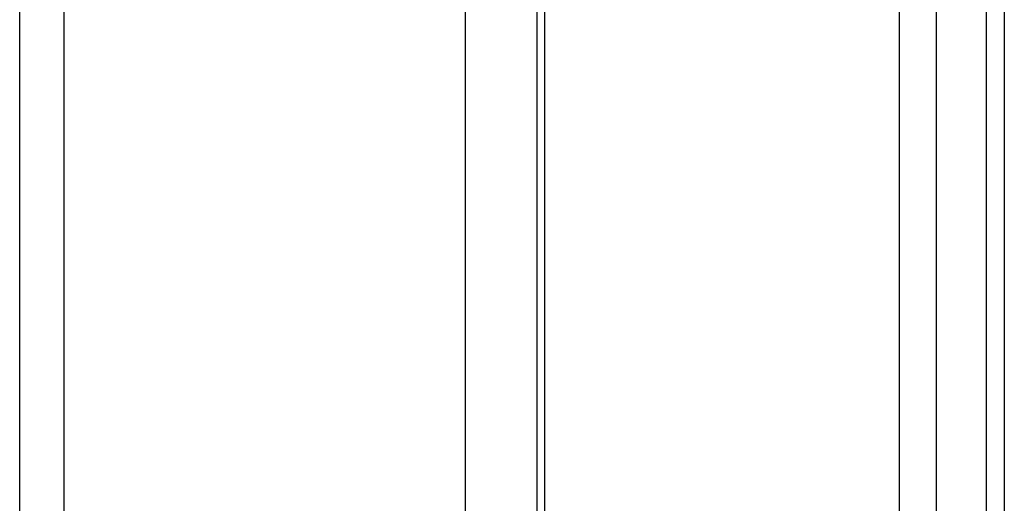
# Model space of a CAD drawing. Header units: millimetres. Extents: x 20 to 19631, y 28 to 16288.
# Tile 27 of 124: x 6022 to 6097, y 5916 to 5952. Entities that reach past the tile are written whole.
import ezdxf

# ---------------------------------------------------------------- set-up
doc = ezdxf.new("R2010")
doc.units = ezdxf.units.MM
doc.header["$LTSCALE"] = 2

msp = doc.modelspace()

# ---------------------------------------------------------------- linework, layer by layer
at = {"color": 7, "linetype": 'Continuous', "lineweight": 25}
for p, q in [((6022.038, 5905.354), (6022.038, 6410.022)), ((6061.299, 6410.022), (6061.299, 5911.6)), ((6095.398, 6410.022), (6095.398, 5899.184))]:
    msp.add_line(p, q, dxfattribs=at)
at = {"color": 8, "linetype": 'Continuous', "lineweight": 25}
for p, q in [((6025.386, 6410.022), (6025.386, 5905.154)), ((6055.87, 5908.628), (6055.87, 6410.022)), ((6061.885, 6410.022), (6061.885, 5911.816)), ((6088.828, 5907.269), (6088.828, 6410.022)), ((6091.619, 6410.022), (6091.619, 5904.336)), ((6096.782, 6410.022), (6096.782, 5896.619))]:
    msp.add_line(p, q, dxfattribs=at)

doc.saveas('drawing.dxf')
